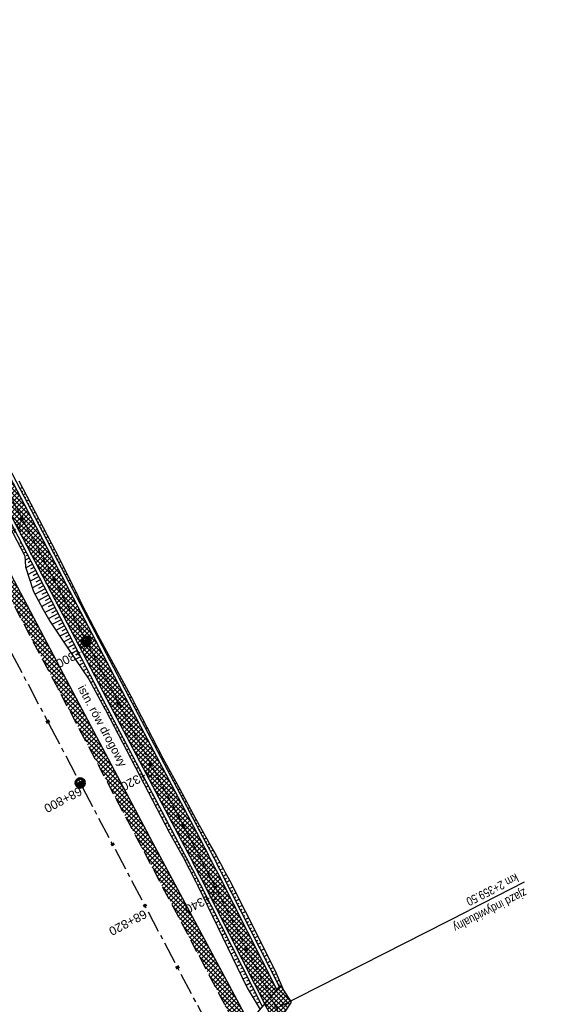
# Model space of a CAD drawing. Header units: metres. Extents: x 7529682 to 7533704, y 5721210 to 5727842.
# Tile 32 of 64: x 7530780 to 7530855, y 5725714 to 5725856. Entities that reach past the tile are written whole.
import ezdxf

# ---------------------------------------------------------------- set-up
doc = ezdxf.new("R2010")
doc.units = ezdxf.units.M
doc.linetypes.add('CENTER', pattern=[50.8, 31.75, -6.35, 6.35, -6.35])
doc.linetypes.add('HIDDEN', pattern=[9.525, 6.35, -3.175])
for name, color, linetype in [('C-DROGI-SYTUACJA-ETYKIETY', 7, 'Continuous'), ('D-hatch-pobocza', 131, 'Continuous'), ('D-hatch-zjazdy-BA', 244, 'Continuous'), ('D-pobocza', 7, 'Continuous'), ('D-skarpa', 7, 'Continuous'), ('D-skarpa-kreskowanie', 7, 'Continuous')]:
    doc.layers.add(name, color=color, linetype=linetype)
doc.layers.add('D-hatch-ciag-pieszo-rowerowy', color=7, linetype='Continuous', lineweight=13, true_color=0xff9f80)
for name, color, linetype, lineweight in [('D-krawędzie', 7, 'Continuous', 30), ('D-obrzeża', 7, 'Continuous', 30), ('D-opisy', 7, 'Continuous', 30), ('D-oś', 10, 'CENTER', 30), ('D-zjazdy', 7, 'Continuous', 30), ('D-zjazdy-opis', 7, 'Continuous', 30)]:
    doc.layers.add(name, color=color, linetype=linetype, lineweight=lineweight)
doc.layers.add('poprzeczki', color=7, linetype='Continuous', true_color=0x0000c7)
doc.styles.add('2mm08', font='arial.ttf', dxfattribs={"width": 0.8})
doc.styles.get("Standard").update_dxf_attribs({"font": 'arial.ttf'})
pattern_1 = [(45, (0, 0), (-0.33675960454, 0.33675960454), []), (135, (0, 0), (-0.33675960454, -0.33675960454), [])]

# ---------------------------------------------------------------- blocks, each defined once
blk = doc.blocks.new('kilometraz')
at = {"linetype": 'ByBlock', "lineweight": -2}
blk.add_hatch(color=0, dxfattribs=at).paths.add_polyline_path([(0, -0.28125, 0.41421356), (0.28125, 0, 0.41421356), (0, 0.28125)])
at = {"color": 0, "linetype": 'ByBlock', "lineweight": -2}
blk.add_line((0, 0.28125), (0, -0.28125), dxfattribs=at)
blk.add_circle((0, 0), 0.28125, dxfattribs=at)
blk = doc.blocks.new('AeccTickLine')
at = {"color": 0, "linetype": 'ByBlock', "lineweight": -2}
blk.add_line((0, 1), (0, -1), dxfattribs=at)

msp = doc.modelspace()

# ---------------------------------------------------------------- hatches: boundary and pattern name
at = {"layer": 'D-hatch-ciag-pieszo-rowerowy'}
h = msp.add_hatch(dxfattribs=at)
h.set_pattern_fill('ANSI37', color=256, scale=0.15, style=0)
h.set_pattern_definition(pattern_1)
edge = h.paths.add_edge_path()
edge.add_line((7530776.61, 5725790.32), (7530759.63, 5725822.46))
edge.add_line((7530759.63, 5725822.46), (7530758.52, 5725821.88))
edge.add_line((7530758.52, 5725821.88), (7530775.5, 5725789.74))
edge.add_line((7530775.5, 5725789.74), (7530792.73, 5725756.83))
edge.add_line((7530792.73, 5725756.83), (7530803.87, 5725735.73))
edge.add_arc((7530538.59, 5725595.64), 300, 26.8973, 27.8367, ccw=False)
edge.add_line((7530806.13, 5725731.36), (7530814.97, 5725713.94))
edge.add_line((7530814.97, 5725713.94), (7530815.85, 5725714.98))
edge.add_line((7530815.85, 5725714.98), (7530807.24, 5725731.94))
edge.add_arc((7530539.69, 5725596.23), 300, 26.8973, 27.8367)
edge.add_line((7530804.98, 5725736.31), (7530793.84, 5725757.42))
edge.add_line((7530793.84, 5725757.42), (7530776.61, 5725790.32))
edge = h.paths.add_edge_path()
edge.add_line((7530816.04, 5725715.21), (7530816.72, 5725716.02))
edge.add_line((7530816.72, 5725716.02), (7530808.34, 5725732.53))
edge.add_arc((7530540.8, 5725596.81), 300, 26.8973, 27.8367)
edge.add_line((7530806.08, 5725736.9), (7530794.94, 5725758))
edge.add_line((7530794.94, 5725758), (7530777.71, 5725790.9))
edge.add_line((7530777.71, 5725790.9), (7530760.74, 5725823.04))
edge.add_line((7530760.74, 5725823.04), (7530759.63, 5725822.46))
edge.add_line((7530759.63, 5725822.46), (7530776.61, 5725790.32))
edge.add_line((7530776.61, 5725790.32), (7530793.84, 5725757.42))
edge.add_line((7530793.84, 5725757.42), (7530804.98, 5725736.31))
edge.add_arc((7530539.69, 5725596.23), 300, 26.8973, 27.8367, ccw=False)
edge.add_line((7530807.24, 5725731.94), (7530815.85, 5725714.98))
edge.add_line((7530815.85, 5725714.98), (7530816.04, 5725715.21))
at = {"layer": 'D-hatch-pobocza'}
h = msp.add_hatch(dxfattribs=at)
h.set_pattern_fill('ANSI37', color=256, scale=0.15, style=0)
h.set_pattern_definition(pattern_1)
h.paths.add_polyline_path([(7530720.98, 5725884.44), (7530708.37, 5725908.34), (7530695.8, 5725932.28), (7530687.36, 5725949.02), (7530675.51, 5725970.87), (7530663.29, 5725994.02), (7530649.63, 5726020.19), (7530635.9, 5726046.17), (7530600.69, 5726114.06), (7530599.74, 5726113.51), (7530641.56, 5726032.01), (7530660.96, 5725995.07), (7530689.13, 5725941.54), (7530707.34, 5725907.03), (7530725.26, 5725873.09), (7530743.97, 5725837.65), (7530770.53, 5725787.12), (7530787.86, 5725754.27), (7530809.81, 5725712.7), (7530812.03, 5725712.54), (7530798.84, 5725737.15), (7530787.35, 5725758.8), (7530776.05, 5725780.2), (7530760.43, 5725809.79), (7530749.22, 5725830.63), (7530733.52, 5725861.06)])
at = {"layer": 'D-hatch-zjazdy-BA'}
h = msp.add_hatch(dxfattribs=at)
h.set_pattern_fill('ANSI37', color=256, scale=0.15, style=0)
h.set_pattern_definition(pattern_1)
h.paths.add_polyline_path([(7530817.23, 5725716.62), (7530814.97, 5725713.94), (7530816.53, 5725710.87), (7530818.77, 5725714.21)])

# ---------------------------------------------------------------- linework, layer by layer
at = {"layer": 'D-krawędzie', "linetype": 'HIDDEN', "ltscale": 0.3, "flags": 128}
msp.add_lwpolyline([(7530572.01, 5726166.06), (7530599.74, 5726113.52), (7530641.56, 5726032.01), (7530660.96, 5725995.07), (7530689.13, 5725941.54), (7530707.34, 5725907.03), (7530725.26, 5725873.09), (7530743.97, 5725837.65), (7530770.53, 5725787.12), (7530787.86, 5725754.27), (7530809.9, 5725712.54), (7530824.74, 5725684.39), (7530840.86, 5725653.69), (7530860.68, 5725616.15), (7530865.28, 5725607.39), (7530878.05, 5725583.08), (7530918.17, 5725507.18), (7530950.16, 5725446.31), (7530993.42, 5725364.26), (7531022.77, 5725308.72), (7531053.81, 5725249.87), (7531081.17, 5725197.87), (7531103.9, 5725154.54), (7531128.12, 5725108.45), (7531149.3, 5725068.25), (7531167.38, 5725033.77), (7531197.16, 5724976.99), (7531228.15, 5724918.03), (7531253.15, 5724870.49), (7531286.8, 5724806.65), (7531306.74, 5724768.66), (7531335.09, 5724714.65), (7531357.32, 5724672.44), (7531373.64, 5724641.45), (7531392.16, 5724606), (7531418.48, 5724555.85), (7531439.73, 5724515.58), (7531476.36, 5724446.19), (7531491.8, 5724416.76), (7531531.9, 5724339.93), (7531557.23, 5724291.66), (7531569.85, 5724267.58), (7531591.38, 5724226.55), (7531610, 5724191.1), (7531616.88, 5724178), (7531629.98, 5724153.03), (7531641.01, 5724132.02), (7531664.91, 5724087.62), (7531677.64, 5724064.79), (7531683.11, 5724054.99), (7531686.75, 5724048.18), (7531695.45, 5724031.7), (7531703.75, 5724015.92), (7531709.21, 5724005.51), (7531719.39, 5723986.15), (7531726.3, 5723973), (7531732.74, 5723960.74), (7531735.13, 5723956.19)], dxfattribs=at)
at = {"layer": 'D-obrzeża'}
for points in [[(7530816.72, 5725716.02), (7530808.34, 5725732.53, 0.004099), (7530806.08, 5725736.9), (7530794.94, 5725758), (7530777.71, 5725790.9), (7530751.05, 5725841.38), (7530732.33, 5725876.83), (7530714.41, 5725910.76), (7530696.21, 5725945.27), (7530668.05, 5725998.78), (7530664.91, 5726005.01, 0.00515), (7530662.07, 5726010.5), (7530653.61, 5726026.49, -0.00515), (7530650.77, 5726031.98), (7530642.16, 5726049.1), (7530627.43, 5726076.94), (7530607.07, 5726115.58, 0.017191), (7530603.66, 5726121.55), (7530600.46, 5726126.73, -0.223174), (7530600.17, 5726129.27), (7530602.62, 5726136.56), (7530601.53, 5726138.66)], [(7530597.42, 5726127.91, 0.123992), (7530598.09, 5726125.82), (7530601.49, 5726120.31, -0.017191), (7530604.9, 5726114.34), (7530625.21, 5726075.79), (7530639.93, 5726047.96), (7530648.54, 5726030.86, 0.00515), (7530651.37, 5726025.37), (7530659.84, 5726009.38, -0.00515), (7530662.68, 5726003.89), (7530665.83, 5725997.63), (7530693.99, 5725944.1), (7530712.2, 5725909.6), (7530730.12, 5725875.66), (7530748.84, 5725840.22), (7530775.5, 5725789.74), (7530792.73, 5725756.83), (7530803.87, 5725735.73, -0.004099), (7530806.13, 5725731.36), (7530819.01, 5725705.98)]]:
    msp.add_lwpolyline(points, format="xyb", dxfattribs=at)
at = {"layer": 'D-oś', "ltscale": 0.1}
msp.add_lwpolyline([(7530915.08, 5725505.55), (7530874.95, 5725581.45), (7530862.19, 5725605.76), (7530857.58, 5725614.52), (7530837.76, 5725652.06), (7530821.64, 5725682.76), (7530806.8, 5725710.91), (7530784.77, 5725752.63), (7530767.43, 5725785.49), (7530740.87, 5725836.02), (7530722.16, 5725871.46), (7530704.24, 5725905.4), (7530686.03, 5725939.91), (7530657.86, 5725993.44), (7530638.45, 5726030.39), (7530594.85, 5726110.89), (7530594.85, 5726110.89), (7530594.85, 5726110.89), (7530540.21, 5726214.45)], dxfattribs=at)
at = {"layer": 'D-oś', "ltscale": 0.03}
msp.add_lwpolyline([(7530731.23, 5725876.24), (7530749.94, 5725840.8), (7530776.61, 5725790.32), (7530793.84, 5725757.42), (7530804.98, 5725736.31, -0.004099), (7530807.24, 5725731.94), (7530820.11, 5725706.57), (7530830.27, 5725687.3), (7530846.39, 5725656.6), (7530866.2, 5725619.07), (7530877.76, 5725597.08, 0.133536), (7530884.91, 5725589.39), (7530887.48, 5725587.79, -0.133608), (7530894.64, 5725580.1), (7530904.4, 5725561.51, -0.112773)], format="xyb", dxfattribs=at)
at = {"layer": 'D-pobocza'}
for points in [[(7530817.07, 5725716.43), (7530808.79, 5725732.76, 0.004099), (7530806.53, 5725737.13), (7530795.38, 5725758.23), (7530778.16, 5725791.14), (7530751.49, 5725841.62), (7530732.77, 5725877.06), (7530714.85, 5725911), (7530696.65, 5725945.5), (7530668.49, 5725999.02), (7530665.36, 5726005.24, 0.00515), (7530662.52, 5726010.73), (7530654.05, 5726026.72, -0.00515), (7530651.22, 5726032.21), (7530642.6, 5726049.33), (7530627.87, 5726077.17), (7530607.52, 5726115.82, 0.017191), (7530604.09, 5726121.81), (7530600.89, 5726126.99, -0.095206), (7530600.55, 5726127.88)], [(7530602.01, 5726118.49, -0.012618), (7530604.46, 5726114.11), (7530624.76, 5726075.56), (7530639.48, 5726047.74), (7530648.09, 5726030.63, 0.00515), (7530650.93, 5726025.14), (7530659.4, 5726009.16, -0.00515), (7530662.23, 5726003.66), (7530665.39, 5725997.4), (7530693.55, 5725943.87), (7530711.76, 5725909.36), (7530729.68, 5725875.43), (7530748.39, 5725839.98), (7530775.06, 5725789.51), (7530792.29, 5725756.6), (7530803.43, 5725735.5, -0.004099), (7530805.69, 5725731.13), (7530814.62, 5725713.53)]]:
    msp.add_lwpolyline(points, format="xyb", dxfattribs=at)
for points in [[(7530798.84, 5725737.15), (7530787.35, 5725758.8), (7530776.05, 5725780.2), (7530760.43, 5725809.79), (7530749.22, 5725830.63), (7530733.52, 5725861.06), (7530720.98, 5725884.44), (7530708.37, 5725908.34), (7530695.8, 5725932.28), (7530687.36, 5725949.02), (7530675.51, 5725970.87), (7530663.29, 5725994.02), (7530649.63, 5726020.19), (7530635.9, 5726046.17), (7530600.69, 5726114.06), (7530599.74, 5726113.51)], [(7530812.03, 5725712.54), (7530798.84, 5725737.15)]]:
    msp.add_lwpolyline(points, dxfattribs=at)
at = {"layer": 'D-skarpa', "linetype": 'Continuous'}
msp.add_lwpolyline([(7530751.84, 5725841.8, 0.000237), (7530777.32, 5725793.79)], format="xyb", dxfattribs=at)
for points in [[(7530779.54, 5725789.3), (7530781.84, 5725784.86), (7530784.81, 5725779.16), (7530786.41, 5725776.02), (7530786.43, 5725775.98), (7530787.78, 5725773.23), (7530788.62, 5725771.48), (7530790.94, 5725767.05), (7530795.64, 5725758.36), (7530795.7, 5725758.26), (7530797.98, 5725753.81), (7530800.28, 5725749.37), (7530802.7, 5725744.99), (7530805.03, 5725740.57), (7530806.85, 5725737.3), (7530806.98, 5725737.08), (7530807.96, 5725735.31), (7530808.92, 5725733.54), (7530809.24, 5725732.96), (7530809.87, 5725731.78), (7530812.17, 5725727.34), (7530814.4, 5725722.86), (7530816.63, 5725718.39), (7530817.67, 5725715.94)], [(7530778.12, 5725782.91), (7530780.39, 5725778.46), (7530780.52, 5725776.91), (7530781.61, 5725773.51), (7530781.63, 5725773.46), (7530783.07, 5725770.76), (7530783.99, 5725769.05), (7530786.79, 5725764.88), (7530789.62, 5725760.71), (7530791.95, 5725756.43), (7530792.01, 5725756.31), (7530801.27, 5725738.59), (7530803.07, 5725735.31), (7530803.2, 5725735.08), (7530804.14, 5725733.33), (7530805.03, 5725731.56), (7530805.31, 5725730.97), (7530812.44, 5725716.26), (7530814.31, 5725713.15)]]:
    msp.add_lwpolyline(points, dxfattribs=at)
at = {"layer": 'D-skarpa-kreskowanie', "linetype": 'Continuous'}
for p, q in [((7530779.71, 5725788.16, 108.02), (7530780.04, 5725788.33, 107.78)), ((7530779.94, 5725787.72, 108.03), (7530780.11, 5725787.81, 107.91)), ((7530780.18, 5725787.28, 108.04), (7530780.5, 5725787.45, 107.79)), ((7530780.41, 5725786.83, 108.04), (7530780.57, 5725786.92, 107.92)), ((7530780.64, 5725786.39, 108.05), (7530780.96, 5725786.56, 107.8)), ((7530780.87, 5725785.95, 108.05), (7530781.03, 5725786.03, 107.93)), ((7530781.1, 5725785.5, 108.06), (7530781.42, 5725785.67, 107.82)), ((7530781.34, 5725785.06, 108.07), (7530781.5, 5725785.15, 107.95)), ((7530781.57, 5725784.62, 108.07), (7530781.89, 5725784.78, 107.83)), ((7530781.8, 5725784.18, 108.08), (7530781.96, 5725784.26, 107.96)), ((7530782.03, 5725783.73, 108.08), (7530782.35, 5725783.9, 107.85)), ((7530782.26, 5725783.29, 108.09), (7530782.42, 5725783.37, 107.97)), ((7530782.5, 5725782.85, 108.09), (7530782.81, 5725783.01, 107.86)), ((7530782.73, 5725782.4, 108.1), (7530782.88, 5725782.49, 107.98)), ((7530782.96, 5725781.96, 108.11), (7530783.27, 5725782.12, 107.87)), ((7530783.19, 5725781.52, 108.11), (7530783.35, 5725781.6, 108)), ((7530783.42, 5725781.07, 108.12), (7530783.73, 5725781.24, 107.89)), ((7530779.85, 5725780.35, 107.98), (7530779.69, 5725780.26, 107.85)), ((7530780.08, 5725779.91, 107.98), (7530779.75, 5725779.73, 107.73)), ((7530783.66, 5725780.63, 108.12), (7530783.81, 5725780.71, 108.01)), ((7530783.89, 5725780.19, 108.13), (7530784.19, 5725780.35, 107.9)), ((7530784.12, 5725779.75, 108.14), (7530784.27, 5725779.83, 108.02)), ((7530780.32, 5725779.46, 107.99), (7530780.14, 5725779.37, 107.86)), ((7530780.55, 5725779.02, 107.99), (7530780.2, 5725778.84, 107.73)), ((7530780.78, 5725778.58, 108), (7530780.59, 5725778.48, 107.86)), ((7530784.35, 5725779.3, 108.14), (7530784.66, 5725779.46, 107.91)), ((7530784.58, 5725778.86, 108.15), (7530784.73, 5725778.94, 108.03)), ((7530784.81, 5725778.42, 108.15), (7530785.11, 5725778.57, 107.93)), ((7530781.01, 5725778.14, 108.01), (7530780.45, 5725777.84, 107.58)), ((7530781.48, 5725777.25, 108.02), (7530780.57, 5725776.77, 107.33)), ((7530781.24, 5725777.69, 108.01), (7530780.87, 5725777.49, 107.73)), ((7530781.71, 5725776.81, 108.02), (7530781.21, 5725776.55, 107.65)), ((7530785.05, 5725777.97, 108.15), (7530785.19, 5725778.05, 108.04)), ((7530785.28, 5725777.53, 108.16), (7530785.57, 5725777.68, 107.94)), ((7530785.51, 5725777.09, 108.16), (7530785.65, 5725777.16, 108.05)), ((7530785.74, 5725776.65, 108.16), (7530786.02, 5725776.79, 107.95)), ((7530781.94, 5725776.36, 108.02), (7530780.88, 5725775.81, 107.22)), ((7530782.4, 5725775.48, 108.03), (7530781.18, 5725774.84, 107.11)), ((7530782.17, 5725775.92, 108.03), (7530781.6, 5725775.62, 107.6)), ((7530785.97, 5725776.2, 108.16), (7530786.11, 5725776.27, 108.06)), ((7530786.21, 5725775.76, 108.17), (7530786.47, 5725775.9, 107.97)), ((7530786.44, 5725775.32, 108.16), (7530786.57, 5725775.38, 108.07)), ((7530782.87, 5725774.59, 108.03), (7530781.49, 5725773.87, 107)), ((7530782.64, 5725775.03, 108.03), (7530781.99, 5725774.7, 107.54)), ((7530783.1, 5725774.15, 108.04), (7530782.38, 5725773.77, 107.5)), ((7530786.67, 5725774.87, 108.16), (7530786.91, 5725775, 107.98)), ((7530786.9, 5725774.43, 108.16), (7530787.02, 5725774.49, 108.07)), ((7530787.13, 5725773.99, 108.16), (7530787.35, 5725774.1, 107.99)), ((7530783.33, 5725773.71, 108.03), (7530781.9, 5725772.96, 106.96)), ((7530783.79, 5725772.82, 108.03), (7530782.37, 5725772.07, 106.96)), ((7530783.56, 5725773.26, 108.03), (7530782.85, 5725772.89, 107.49)), ((7530787.37, 5725773.54, 108.15), (7530787.47, 5725773.6, 108.07)), ((7530787.6, 5725773.1, 108.15), (7530787.79, 5725773.2, 108)), ((7530787.83, 5725772.66, 108.14), (7530787.92, 5725772.71, 108.08)), ((7530784.26, 5725771.93, 108.02), (7530782.84, 5725771.19, 106.95)), ((7530784.03, 5725772.38, 108.03), (7530783.32, 5725772, 107.49)), ((7530784.49, 5725771.49, 108.02), (7530783.78, 5725771.12, 107.49)), ((7530788.06, 5725772.22, 108.14), (7530788.23, 5725772.3, 108.02)), ((7530788.29, 5725771.77, 108.13), (7530788.37, 5725771.81, 108.08)), ((7530788.53, 5725771.33, 108.13), (7530788.66, 5725771.4, 108.03)), ((7530784.72, 5725771.05, 108.01), (7530783.31, 5725770.31, 106.95)), ((7530785.19, 5725770.16, 108), (7530783.78, 5725769.43, 106.95)), ((7530784.95, 5725770.6, 108.01), (7530784.25, 5725770.24, 107.48)), ((7530785.42, 5725769.72, 108), (7530784.72, 5725769.35, 107.48)), ((7530788.76, 5725770.89, 108.12), (7530788.83, 5725770.92, 108.07)), ((7530788.99, 5725770.44, 108.12), (7530789.13, 5725770.52, 108.02)), ((7530789.22, 5725770, 108.11), (7530789.29, 5725770.04, 108.06)), ((7530785.65, 5725769.28, 107.99), (7530784.31, 5725768.57, 106.98)), ((7530786.11, 5725768.39, 107.98), (7530784.87, 5725767.74, 107.05)), ((7530785.88, 5725768.83, 107.99), (7530785.24, 5725768.49, 107.5)), ((7530789.45, 5725769.56, 108.11), (7530789.59, 5725769.63, 108.01)), ((7530789.68, 5725769.11, 108.1), (7530789.75, 5725769.15, 108.05)), ((7530789.92, 5725768.67, 108.1), (7530790.05, 5725768.74, 107.99)), ((7530790.15, 5725768.23, 108.09), (7530790.22, 5725768.26, 108.04)), ((7530786.58, 5725767.5, 107.97), (7530785.43, 5725766.9, 107.11)), ((7530786.35, 5725767.95, 107.98), (7530785.75, 5725767.63, 107.53)), ((7530786.81, 5725767.06, 107.97), (7530786.26, 5725766.77, 107.55)), ((7530790.38, 5725767.79, 108.09), (7530790.52, 5725767.86, 107.98)), ((7530790.61, 5725767.34, 108.08), (7530790.68, 5725767.38, 108.03)), ((7530790.84, 5725766.9, 108.08), (7530790.98, 5725766.97, 107.97)), ((7530787.04, 5725766.62, 107.96), (7530785.99, 5725766.07, 107.17)), ((7530787.51, 5725765.73, 107.95), (7530786.55, 5725765.23, 107.24)), ((7530787.27, 5725766.18, 107.96), (7530786.77, 5725765.91, 107.58)), ((7530791.08, 5725766.46, 108.07), (7530791.15, 5725766.49, 108.02)), ((7530791.31, 5725766.01, 108.07), (7530791.46, 5725766.09, 107.95)), ((7530791.54, 5725765.57, 108.06), (7530791.62, 5725765.61, 108)), ((7530787.97, 5725764.85, 107.94), (7530787.12, 5725764.4, 107.3)), ((7530787.74, 5725765.29, 107.95), (7530787.29, 5725765.05, 107.61)), ((7530788.2, 5725764.4, 107.94), (7530787.8, 5725764.19, 107.63)), ((7530791.77, 5725765.13, 108.06), (7530791.93, 5725765.21, 107.93)), ((7530792, 5725764.69, 108.05), (7530792.09, 5725764.73, 107.99)), ((7530792.24, 5725764.24, 108.05), (7530792.41, 5725764.33, 107.92)), ((7530788.43, 5725763.96, 107.93), (7530787.68, 5725763.57, 107.37)), ((7530788.9, 5725763.07, 107.92), (7530788.25, 5725762.73, 107.43)), ((7530788.66, 5725763.52, 107.93), (7530788.31, 5725763.33, 107.66)), ((7530789.13, 5725762.63, 107.92), (7530788.83, 5725762.47, 107.69)), ((7530792.47, 5725763.8, 108.04), (7530792.56, 5725763.85, 107.97)), ((7530792.7, 5725763.36, 108.04), (7530792.89, 5725763.45, 107.9)), ((7530792.93, 5725762.91, 108.03), (7530793.03, 5725762.96, 107.96)), ((7530789.36, 5725762.19, 107.91), (7530788.81, 5725761.9, 107.5)), ((7530789.59, 5725761.75, 107.91), (7530789.34, 5725761.61, 107.72)), ((7530789.82, 5725761.3, 107.9), (7530789.38, 5725761.07, 107.56)), ((7530793.16, 5725762.47, 108.03), (7530793.36, 5725762.57, 107.88)), ((7530793.4, 5725762.03, 108.02), (7530793.5, 5725762.08, 107.94)), ((7530793.63, 5725761.58, 108.02), (7530793.84, 5725761.69, 107.86)), ((7530793.86, 5725761.14, 108.01), (7530793.97, 5725761.2, 107.93)), ((7530790.06, 5725760.86, 107.9), (7530789.85, 5725760.75, 107.74)), ((7530790.29, 5725760.42, 107.89), (7530789.89, 5725760.21, 107.59)), ((7530790.52, 5725759.97, 107.89), (7530790.33, 5725759.87, 107.74)), ((7530794.09, 5725760.7, 108), (7530794.31, 5725760.81, 107.84)), ((7530794.32, 5725760.26, 108), (7530794.44, 5725760.32, 107.91)), ((7530794.56, 5725759.81, 107.99), (7530794.79, 5725759.94, 107.82)), ((7530790.75, 5725759.53, 107.88), (7530790.37, 5725759.33, 107.59)), ((7530790.98, 5725759.09, 107.87), (7530790.8, 5725758.99, 107.73)), ((7530791.22, 5725758.64, 107.87), (7530790.85, 5725758.45, 107.59)), ((7530794.79, 5725759.37, 107.99), (7530794.91, 5725759.43, 107.9)), ((7530795.02, 5725758.93, 107.98), (7530795.26, 5725759.06, 107.8)), ((7530795.25, 5725758.48, 107.98), (7530795.38, 5725758.55, 107.88)), ((7530791.45, 5725758.2, 107.86), (7530791.27, 5725758.11, 107.73)), ((7530791.68, 5725757.76, 107.86), (7530791.32, 5725757.57, 107.59)), ((7530791.91, 5725757.32, 107.85), (7530791.74, 5725757.22, 107.72)), ((7530795.48, 5725758.04, 107.97), (7530795.74, 5725758.18, 107.78)), ((7530795.72, 5725757.6, 107.97), (7530795.84, 5725757.66, 107.87)), ((7530795.95, 5725757.16, 107.96), (7530796.19, 5725757.29, 107.78)), ((7530792.14, 5725756.87, 107.85), (7530791.8, 5725756.69, 107.59)), ((7530792.38, 5725756.43, 107.84), (7530792.21, 5725756.34, 107.72)), ((7530792.61, 5725755.99, 107.84), (7530792.27, 5725755.81, 107.58)), ((7530792.84, 5725755.55, 107.83), (7530792.67, 5725755.46, 107.7)), ((7530796.18, 5725756.71, 107.96), (7530796.3, 5725756.78, 107.87)), ((7530796.42, 5725756.27, 107.95), (7530796.65, 5725756.4, 107.78)), ((7530796.65, 5725755.83, 107.95), (7530796.76, 5725755.89, 107.86)), ((7530796.88, 5725755.39, 107.94), (7530797.11, 5725755.51, 107.78)), ((7530793.08, 5725755.1, 107.83), (7530792.73, 5725754.92, 107.57)), ((7530793.31, 5725754.66, 107.82), (7530793.14, 5725754.57, 107.69)), ((7530793.54, 5725754.22, 107.82), (7530793.2, 5725754.04, 107.56)), ((7530797.12, 5725754.95, 107.94), (7530797.23, 5725755, 107.86)), ((7530797.35, 5725754.5, 107.93), (7530797.56, 5725754.62, 107.77)), ((7530797.58, 5725754.06, 107.93), (7530797.69, 5725754.12, 107.85)), ((7530793.78, 5725753.78, 107.81), (7530793.6, 5725753.69, 107.68)), ((7530794.01, 5725753.34, 107.81), (7530793.66, 5725753.15, 107.54)), ((7530794.24, 5725752.89, 107.8), (7530794.07, 5725752.8, 107.67)), ((7530797.82, 5725753.62, 107.92), (7530798.02, 5725753.73, 107.77)), ((7530798.05, 5725753.18, 107.92), (7530798.15, 5725753.23, 107.84)), ((7530798.29, 5725752.74, 107.91), (7530798.48, 5725752.84, 107.76)), ((7530794.48, 5725752.45, 107.8), (7530794.12, 5725752.26, 107.53)), ((7530794.71, 5725752.01, 107.79), (7530794.53, 5725751.91, 107.66)), ((7530794.94, 5725751.57, 107.79), (7530794.59, 5725751.38, 107.52)), ((7530798.52, 5725752.29, 107.91), (7530798.61, 5725752.34, 107.83)), ((7530798.75, 5725751.85, 107.9), (7530798.94, 5725751.95, 107.76)), ((7530798.99, 5725751.41, 107.9), (7530799.08, 5725751.46, 107.83)), ((7530795.18, 5725751.12, 107.78), (7530795, 5725751.03, 107.65)), ((7530795.41, 5725750.68, 107.78), (7530795.05, 5725750.49, 107.5)), ((7530795.64, 5725750.24, 107.77), (7530795.46, 5725750.14, 107.63)), ((7530799.22, 5725750.97, 107.89), (7530799.4, 5725751.06, 107.75)), ((7530799.45, 5725750.52, 107.89), (7530799.54, 5725750.57, 107.82)), ((7530799.69, 5725750.08, 107.88), (7530799.87, 5725750.18, 107.74)), ((7530795.88, 5725749.8, 107.77), (7530795.51, 5725749.61, 107.49)), ((7530796.11, 5725749.36, 107.76), (7530795.93, 5725749.26, 107.62)), ((7530796.35, 5725748.91, 107.76), (7530795.98, 5725748.72, 107.48)), ((7530796.58, 5725748.47, 107.75), (7530796.39, 5725748.37, 107.61)), ((7530799.92, 5725749.64, 107.87), (7530800.01, 5725749.69, 107.81)), ((7530800.15, 5725749.2, 107.87), (7530800.33, 5725749.29, 107.74)), ((7530800.39, 5725748.76, 107.86), (7530800.48, 5725748.8, 107.8)), ((7530800.62, 5725748.31, 107.86), (7530800.81, 5725748.42, 107.71)), ((7530796.81, 5725748.03, 107.75), (7530796.44, 5725747.83, 107.46)), ((7530797.05, 5725747.59, 107.74), (7530796.86, 5725747.49, 107.6)), ((7530797.28, 5725747.15, 107.73), (7530796.9, 5725746.95, 107.45)), ((7530800.85, 5725747.87, 107.85), (7530800.95, 5725747.92, 107.78)), ((7530801.09, 5725747.43, 107.85), (7530801.29, 5725747.54, 107.69)), ((7530801.32, 5725746.99, 107.84), (7530801.43, 5725747.04, 107.76)), ((7530797.51, 5725746.7, 107.73), (7530797.32, 5725746.6, 107.59)), ((7530797.75, 5725746.26, 107.72), (7530797.37, 5725746.06, 107.44)), ((7530797.98, 5725745.82, 107.72), (7530797.79, 5725745.72, 107.58)), ((7530801.55, 5725746.55, 107.84), (7530801.78, 5725746.66, 107.67)), ((7530801.79, 5725746.1, 107.83), (7530801.9, 5725746.16, 107.75)), ((7530802.02, 5725745.66, 107.83), (7530802.26, 5725745.79, 107.65)), ((7530798.21, 5725745.38, 107.71), (7530797.83, 5725745.17, 107.43)), ((7530798.45, 5725744.93, 107.71), (7530798.25, 5725744.83, 107.56)), ((7530798.68, 5725744.49, 107.7), (7530798.29, 5725744.29, 107.41)), ((7530802.25, 5725745.22, 107.82), (7530802.38, 5725745.28, 107.73)), ((7530802.49, 5725744.78, 107.82), (7530802.74, 5725744.91, 107.63)), ((7530802.72, 5725744.33, 107.81), (7530802.85, 5725744.4, 107.72)), ((7530798.91, 5725744.05, 107.7), (7530798.72, 5725743.95, 107.55)), ((7530799.15, 5725743.61, 107.69), (7530798.76, 5725743.4, 107.4)), ((7530799.38, 5725743.17, 107.69), (7530799.18, 5725743.06, 107.54)), ((7530802.95, 5725743.89, 107.81), (7530803.21, 5725744.03, 107.62)), ((7530803.19, 5725743.45, 107.8), (7530803.31, 5725743.52, 107.71)), ((7530803.42, 5725743.01, 107.8), (7530803.67, 5725743.14, 107.61)), ((7530799.61, 5725742.72, 107.68), (7530799.22, 5725742.52, 107.39)), ((7530799.85, 5725742.28, 107.68), (7530799.65, 5725742.18, 107.53)), ((7530800.08, 5725741.84, 107.67), (7530799.68, 5725741.63, 107.37)), ((7530800.31, 5725741.4, 107.67), (7530800.11, 5725741.29, 107.52)), ((7530803.66, 5725742.57, 107.79), (7530803.78, 5725742.63, 107.7)), ((7530803.89, 5725742.12, 107.79), (7530804.14, 5725742.26, 107.6)), ((7530804.12, 5725741.68, 107.78), (7530804.25, 5725741.75, 107.69)), ((7530804.36, 5725741.24, 107.78), (7530804.61, 5725741.37, 107.59)), ((7530800.55, 5725740.96, 107.66), (7530800.15, 5725740.74, 107.36)), ((7530800.78, 5725740.51, 107.66), (7530800.58, 5725740.41, 107.51)), ((7530801.01, 5725740.07, 107.65), (7530800.61, 5725739.86, 107.35)), ((7530804.59, 5725740.8, 107.77), (7530804.71, 5725740.86, 107.68)), ((7530804.82, 5725740.36, 107.77), (7530805.07, 5725740.49, 107.58)), ((7530805.06, 5725739.91, 107.76), (7530805.19, 5725739.98, 107.66)), ((7530801.25, 5725739.63, 107.65), (7530801.04, 5725739.52, 107.49)), ((7530801.48, 5725739.19, 107.64), (7530801.07, 5725738.97, 107.33)), ((7530801.72, 5725738.74, 107.64), (7530801.51, 5725738.64, 107.48)), ((7530805.29, 5725739.47, 107.76), (7530805.56, 5725739.61, 107.55)), ((7530805.52, 5725739.03, 107.75), (7530805.66, 5725739.1, 107.64)), ((7530805.76, 5725738.59, 107.75), (7530806.05, 5725738.74, 107.52)), ((7530801.95, 5725738.3, 107.63), (7530801.55, 5725738.09, 107.33)), ((7530802.18, 5725737.86, 107.63), (7530801.98, 5725737.76, 107.48)), ((7530802.42, 5725737.42, 107.62), (7530802.03, 5725737.21, 107.33)), ((7530805.99, 5725738.14, 107.74), (7530806.14, 5725738.23, 107.63)), ((7530806.22, 5725737.7, 107.73), (7530806.54, 5725737.87, 107.5)), ((7530806.46, 5725737.26, 107.73), (7530806.62, 5725737.35, 107.61)), ((7530802.65, 5725736.98, 107.62), (7530802.46, 5725736.88, 107.47)), ((7530802.88, 5725736.53, 107.61), (7530802.51, 5725736.34, 107.33)), ((7530803.12, 5725736.09, 107.61), (7530802.93, 5725736, 107.47)), ((7530803.35, 5725735.65, 107.6), (7530802.99, 5725735.46, 107.33)), ((7530806.69, 5725736.82, 107.72), (7530807.03, 5725737, 107.47)), ((7530806.92, 5725736.38, 107.72), (7530807.1, 5725736.47, 107.59)), ((7530807.15, 5725735.93, 107.71), (7530807.51, 5725736.12, 107.44)), ((7530803.58, 5725735.21, 107.59), (7530803.41, 5725735.11, 107.46)), ((7530803.81, 5725734.76, 107.59), (7530803.47, 5725734.58, 107.33)), ((7530804.05, 5725734.32, 107.58), (7530803.87, 5725734.23, 107.46)), ((7530807.38, 5725735.49, 107.71), (7530807.57, 5725735.58, 107.57)), ((7530807.62, 5725735.05, 107.7), (7530808, 5725735.24, 107.42)), ((7530807.84, 5725734.6, 107.7), (7530808.04, 5725734.7, 107.55)), ((7530808.07, 5725734.16, 107.69), (7530808.48, 5725734.36, 107.39)), ((7530804.28, 5725733.88, 107.58), (7530803.94, 5725733.7, 107.32)), ((7530804.51, 5725733.43, 107.57), (7530804.34, 5725733.35, 107.45)), ((7530804.74, 5725732.99, 107.57), (7530804.4, 5725732.81, 107.31)), ((7530808.3, 5725733.71, 107.69), (7530808.51, 5725733.82, 107.53)), ((7530808.53, 5725733.27, 107.68), (7530808.96, 5725733.48, 107.37)), ((7530808.76, 5725732.82, 107.68), (7530808.98, 5725732.93, 107.51)), ((7530804.97, 5725732.55, 107.56), (7530804.79, 5725732.46, 107.43)), ((7530805.19, 5725732.1, 107.56), (7530804.84, 5725731.92, 107.3)), ((7530805.42, 5725731.66, 107.55), (7530805.25, 5725731.57, 107.42)), ((7530808.98, 5725732.38, 107.67), (7530809.43, 5725732.6, 107.34)), ((7530809.21, 5725731.93, 107.67), (7530809.44, 5725732.05, 107.5)), ((7530809.44, 5725731.48, 107.66), (7530809.9, 5725731.72, 107.31)), ((7530805.65, 5725731.21, 107.55), (7530805.29, 5725731.03, 107.28)), ((7530805.88, 5725730.76, 107.54), (7530805.69, 5725730.67, 107.4)), ((7530806.1, 5725730.32, 107.54), (7530805.72, 5725730.13, 107.25)), ((7530809.66, 5725731.04, 107.66), (7530809.9, 5725731.16, 107.48)), ((7530809.89, 5725730.59, 107.65), (7530810.36, 5725730.83, 107.3)), ((7530810.11, 5725730.15, 107.65), (7530810.35, 5725730.27, 107.47)), ((7530806.33, 5725729.87, 107.53), (7530806.13, 5725729.77, 107.39)), ((7530806.55, 5725729.43, 107.53), (7530806.16, 5725729.23, 107.23)), ((7530806.78, 5725728.98, 107.52), (7530806.58, 5725728.88, 107.37)), ((7530810.34, 5725729.7, 107.64), (7530810.82, 5725729.94, 107.28)), ((7530810.57, 5725729.25, 107.64), (7530810.81, 5725729.38, 107.46)), ((7530810.79, 5725728.81, 107.63), (7530811.28, 5725729.05, 107.27)), ((7530807.01, 5725728.53, 107.52), (7530806.6, 5725728.33, 107.21)), ((7530807.23, 5725728.09, 107.51), (7530807.02, 5725727.98, 107.35)), ((7530807.46, 5725727.64, 107.51), (7530807.03, 5725727.43, 107.19)), ((7530807.69, 5725727.2, 107.5), (7530807.47, 5725727.09, 107.34)), ((7530811.02, 5725728.36, 107.63), (7530811.26, 5725728.49, 107.44)), ((7530811.25, 5725727.92, 107.62), (7530811.74, 5725728.17, 107.25)), ((7530811.47, 5725727.47, 107.62), (7530811.72, 5725727.6, 107.43)), ((7530811.7, 5725727.02, 107.61), (7530812.2, 5725727.28, 107.24)), ((7530807.91, 5725726.75, 107.5), (7530807.47, 5725726.53, 107.16)), ((7530808.36, 5725725.86, 107.49), (7530807.9, 5725725.63, 107.14)), ((7530808.14, 5725726.31, 107.49), (7530807.91, 5725726.19, 107.32)), ((7530811.92, 5725726.58, 107.61), (7530812.17, 5725726.7, 107.42)), ((7530812.15, 5725726.13, 107.6), (7530812.64, 5725726.38, 107.23)), ((7530812.38, 5725725.69, 107.6), (7530812.62, 5725725.81, 107.41)), ((7530808.82, 5725724.97, 107.48), (7530808.34, 5725724.73, 107.12)), ((7530808.59, 5725725.41, 107.48), (7530808.36, 5725725.29, 107.31)), ((7530809.04, 5725724.52, 107.47), (7530808.8, 5725724.4, 107.29)), ((7530812.6, 5725725.24, 107.59), (7530813.09, 5725725.49, 107.23)), ((7530812.83, 5725724.79, 107.58), (7530813.07, 5725724.92, 107.4)), ((7530813.05, 5725724.35, 107.58), (7530813.53, 5725724.59, 107.22)), ((7530809.27, 5725724.08, 107.46), (7530808.78, 5725723.83, 107.1)), ((7530809.72, 5725723.18, 107.45), (7530809.21, 5725722.93, 107.07)), ((7530809.49, 5725723.63, 107.46), (7530809.24, 5725723.5, 107.27)), ((7530813.28, 5725723.9, 107.57), (7530813.52, 5725724.02, 107.4)), ((7530813.51, 5725723.46, 107.57), (7530813.98, 5725723.7, 107.22)), ((7530813.73, 5725723.01, 107.56), (7530813.97, 5725723.13, 107.39)), ((7530810.17, 5725722.29, 107.44), (7530809.65, 5725722.03, 107.05)), ((7530809.95, 5725722.74, 107.45), (7530809.69, 5725722.61, 107.26)), ((7530810.4, 5725721.85, 107.44), (7530810.13, 5725721.71, 107.24)), ((7530813.96, 5725722.57, 107.56), (7530814.43, 5725722.8, 107.21)), ((7530814.19, 5725722.12, 107.55), (7530814.42, 5725722.24, 107.38)), ((7530814.41, 5725721.67, 107.55), (7530814.87, 5725721.91, 107.2)), ((7530810.63, 5725721.4, 107.43), (7530810.09, 5725721.13, 107.03)), ((7530811.08, 5725720.51, 107.42), (7530810.52, 5725720.23, 107.01)), ((7530810.85, 5725720.95, 107.43), (7530810.58, 5725720.82, 107.22)), ((7530811.3, 5725720.06, 107.42), (7530811.02, 5725719.92, 107.21)), ((7530814.64, 5725721.23, 107.54), (7530814.87, 5725721.34, 107.37)), ((7530814.86, 5725720.78, 107.54), (7530815.32, 5725721.01, 107.2)), ((7530815.09, 5725720.34, 107.53), (7530815.32, 5725720.45, 107.36)), ((7530815.32, 5725719.89, 107.53), (7530815.76, 5725720.12, 107.19)), ((7530811.53, 5725719.62, 107.41), (7530810.96, 5725719.33, 106.98)), ((7530811.98, 5725718.72, 107.4), (7530811.39, 5725718.43, 106.96)), ((7530811.76, 5725719.17, 107.41), (7530811.47, 5725719.02, 107.19)), ((7530815.54, 5725719.44, 107.52), (7530815.77, 5725719.56, 107.36)), ((7530815.77, 5725719, 107.52), (7530816.21, 5725719.22, 107.19)), ((7530816, 5725718.55, 107.51), (7530816.21, 5725718.66, 107.35)), ((7530812.44, 5725717.83, 107.39), (7530811.83, 5725717.53, 106.94)), ((7530812.21, 5725718.28, 107.4), (7530811.91, 5725718.13, 107.17)), ((7530812.66, 5725717.39, 107.39), (7530812.35, 5725717.23, 107.16)), ((7530816.22, 5725718.11, 107.51), (7530816.65, 5725718.33, 107.18)), ((7530816.45, 5725717.66, 107.5), (7530816.65, 5725717.76, 107.35)), ((7530816.67, 5725717.21, 107.5), (7530817.04, 5725717.4, 107.22)), ((7530812.89, 5725716.94, 107.38), (7530812.27, 5725716.63, 106.92)), ((7530813.34, 5725716.05, 107.37), (7530812.75, 5725715.75, 106.99)), ((7530813.11, 5725716.5, 107.38), (7530812.8, 5725716.34, 107.15)), ((7530816.9, 5725716.77, 107.49), (7530817.07, 5725716.85, 107.36)), ((7530813.79, 5725715.16, 107.36), (7530813.27, 5725714.89, 107.12)), ((7530813.57, 5725715.6, 107.37), (7530813.29, 5725715.46, 107.21)), ((7530814.02, 5725714.71, 107.36), (7530813.77, 5725714.59, 107.27)), ((7530814.25, 5725714.27, 107.35), (7530813.78, 5725714.03, 107.25))]:
    msp.add_line(p, q, dxfattribs=at)
at = {"layer": 'D-zjazdy', "lineweight": 25}
msp.add_lwpolyline([(7530813.69, 5725712.42), (7530817.23, 5725716.62), (7530818.77, 5725714.21), (7530815.68, 5725709.62)], dxfattribs=at)
at = {"layer": 'D-zjazdy-opis', "linetype": 'Continuous', "lineweight": 30}
for p in [(7530852.33, 5725731.47), (7530816.66, 5725713.37)]:
    msp.add_line(p, (7530844.35, 5725727.41), dxfattribs=at)

# ---------------------------------------------------------------- block references
at = {"layer": 'C-DROGI-SYTUACJA-ETYKIETY', "color": 7, "linetype": 'Continuous', "lineweight": 60, "xscale": 0.25, "yscale": 0.25, "zscale": 0.25}
for p, rotation in [((7530783.72, 5725754.62), 297.8222191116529), ((7530793.06, 5725736.93), 297.8367005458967), ((7530797.73, 5725728.09), 297.8367005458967), ((7530802.4, 5725719.25), 297.8367005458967)]:
    msp.add_blockref('AeccTickLine', p, dxfattribs=dict(at, rotation=rotation))
at = {"layer": 'C-DROGI-SYTUACJA-ETYKIETY', "color": 10, "linetype": 'Continuous', "lineweight": 60, "xscale": 2.249999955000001, "yscale": 2.249999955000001, "zscale": 2.249999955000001, "rotation": 297.8367005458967}
msp.add_blockref('kilometraz', (7530788.39, 5725745.78), dxfattribs=at)
at = {"layer": 'poprzeczki', "color": 7, "linetype": 'Continuous', "lineweight": 60, "xscale": 0.25, "yscale": 0.25, "zscale": 0.25}
for p, rotation in [((7530779.98, 5725783.89), 297.6341199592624), ((7530784.61, 5725775.03), 297.6341199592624), ((7530793.89, 5725757.31), 297.8367012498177), ((7530798.56, 5725748.46), 297.8367012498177), ((7530803.23, 5725739.62), 297.8367012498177), ((7530807.85, 5725730.75), 296.8972795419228), ((7530812.37, 5725721.83), 296.8972795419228)]:
    msp.add_blockref('AeccTickLine', p, dxfattribs=dict(at, rotation=rotation))
at = {"layer": 'poprzeczki', "color": 10, "linetype": 'Continuous', "lineweight": 60, "xscale": 2.249999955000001, "yscale": 2.249999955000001, "zscale": 2.249999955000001, "rotation": 297.6341199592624}
msp.add_blockref('kilometraz', (7530789.25, 5725766.17), dxfattribs=at)

# ---------------------------------------------------------------- texts
at = {"layer": 'C-DROGI-SYTUACJA-ETYKIETY', "color": 7}
for s, rotation, p in [('2+280', 207.6341, (7530779.82, 5725783.38)), ('2+300', 207.6341, (7530789.09, 5725765.66)), ('2+320', 207.8367, (7530798.4, 5725747.96)), ('68+800', 207.8367, (7530788.23, 5725745.27)), ('2+340', 206.8973, (7530807.68, 5725730.25)), ('68+820', 207.8367, (7530797.57, 5725727.58))]:
    msp.add_text(s, height=1.25, rotation=rotation, dxfattribs=at).set_placement(p)
at = {"layer": 'D-opisy'}
msp.add_text('istn. rów drogowy', height=1.2, rotation=298.1037, dxfattribs=at).set_placement((7530787.99, 5725759.47))
at = {"layer": 'D-zjazdy-opis', "linetype": 'Continuous', "lineweight": 30, "char_height": 1.25, "rotation": 206.8973, "style": '2mm08'}
for s, insert, attachment_point in [('km 2+359.50', (7530851.66, 5725731.68), 1), ('zjazd indywidualny', (7530852.17, 5725730.96), 7)]:
    msp.add_mtext(s, dxfattribs=dict(at, insert=insert, attachment_point=attachment_point))

doc.saveas('drawing.dxf')
